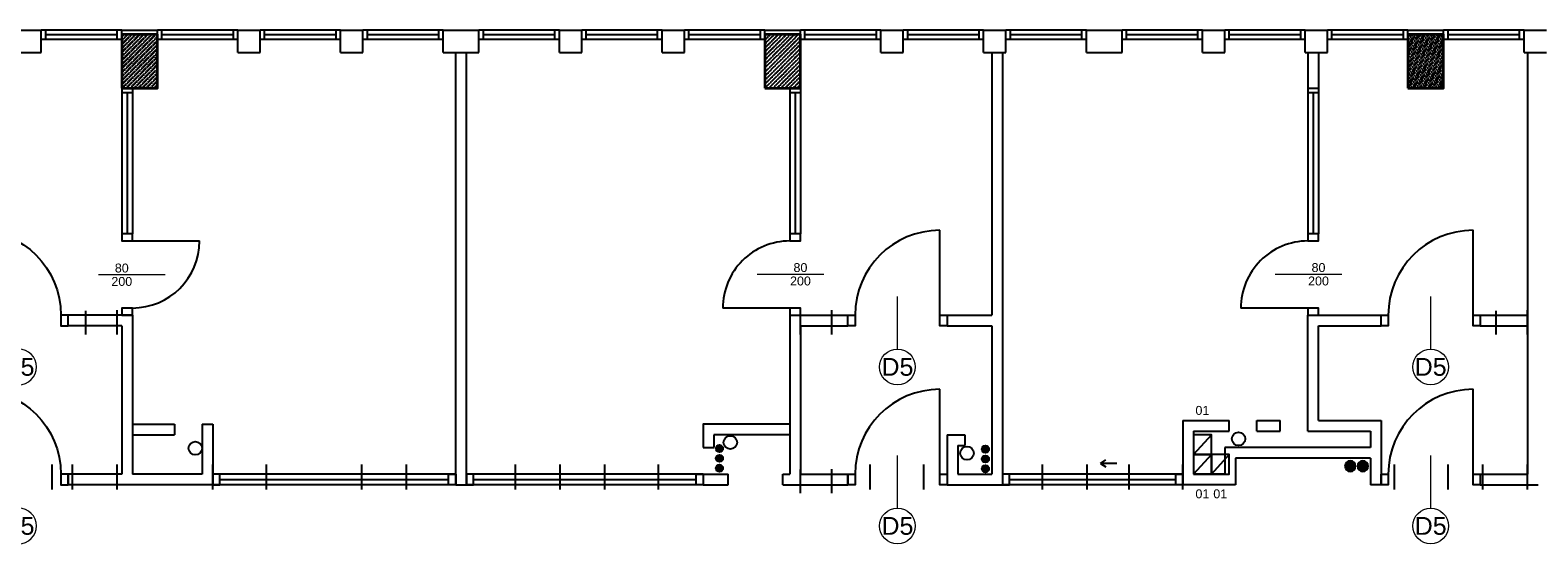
# Model space of a CAD drawing. Header units: millimetres. Extents: x 44889 to 52866, y -11417 to -4315.
# Tile 27 of 74: x 46845 to 47689, y -6271 to -5984. Entities that reach past the tile are written whole.
import ezdxf
from ezdxf.enums import TextEntityAlignment as Align

# ---------------------------------------------------------------- set-up
doc = ezdxf.new("R2010")
doc.units = ezdxf.units.MM
doc.layers.get('0').update_dxf_attribs({"color": 9})
for name, color, linetype, lineweight in [('kreskowanie', 9, 'Continuous', 18), ('opis stolarki', 251, 'Continuous', 18), ('słupy gr0.7', 9, 'Continuous', 35)]:
    doc.layers.add(name, color=color, linetype=linetype, lineweight=lineweight)
for name, color, linetype in [('Podkład', 9, 'Continuous'), ('przepusty', 9, 'Continuous'), ('wentylacja', 7, 'Continuous')]:
    doc.layers.add(name, color=color, linetype=linetype)
doc.styles.add('arial', font='arial.ttf')
doc.styles.get("Standard").update_dxf_attribs({"font": 'arial.ttf', "height": 15})

# ---------------------------------------------------------------- blocks, each defined once
blk = doc.blocks.new('słup 4')
at = {"layer": 'kreskowanie'}
h = blk.add_hatch(dxfattribs=at)
h.set_pattern_fill('ANSI36', color=256, style=0)
h.set_pattern_definition([(45, (-20, -40), (1.6838, 6.17393), [7.9375, -1.5875, 0, -1.5875])])
h.paths.add_polyline_path([(20, 20), (-20, 20), (-20, -40), (20, -40)])
at = {"layer": 'słupy gr0.7'}
blk.add_lwpolyline([(-20, -40), (20, -40), (20, 20), (-20, 20)], close=True, dxfattribs=at)
blk = doc.blocks.new('wentylacja 3')
at = {"layer": 'wentylacja'}
blk.add_line((20, 22), (0, 0), dxfattribs=at)
blk.add_lwpolyline([(0, 0), (20, 0), (20, 22), (0, 22)], close=True, dxfattribs=at)
blk = doc.blocks.new('przepust 3x')
at = {"layer": 'przepusty'}
for points in [[(4, 11, 1), (-4, 11, 1)], [(4, 0, 1), (-4, 0, 1)], [(4, -11, 1), (-4, -11, 1)]]:
    blk.add_hatch(color=256, dxfattribs=at).paths.add_polyline_path(points)
for centre in [(0, 11), (0, 0), (0, -11)]:
    blk.add_circle(centre, 4, dxfattribs=at)
blk = doc.blocks.new('kier. went.')
at = {"layer": 'wentylacja'}
for p, q in [((0, 18), (0, 0)), ((0, 0), (-4, 6)), ((0, 0), (4, 6))]:
    blk.add_line(p, q, dxfattribs=at)
blk = doc.blocks.new('D5')
blk.add_line((103, 12), (103, 107))
for points in [[(0, 12), (8, 12), (8, 0), (0, 0)], [(103, 12), (111, 12), (111, 0), (103, 0)]]:
    blk.add_lwpolyline(points, close=True)
blk.add_arc((103, 12), 95, 90, 180)
at = {"layer": 'opis stolarki'}
blk.add_line((55.5, -26), (55.5, 33), dxfattribs=at)
blk.add_circle((55.5, -46), 20, dxfattribs=at)
blk.add_attdef('D5', text='', height=20, dxfattribs=at).set_placement((55.5, -46), align=Align.MIDDLE)
blk = doc.blocks.new('M$C6751F5240116')
blk.add_line((8, 12), (8, 87))
for points in [[(8, 12), (0, 12), (0, 0), (8, 0)], [(91, 12), (83, 12), (83, 0), (91, 0)]]:
    blk.add_lwpolyline(points, close=True)
blk.add_arc((8, 12), 75, 360, 90)
at = {"layer": 'opis stolarki'}
blk.add_line((45.5, -26), (45.5, 48.7), dxfattribs=at)
at = {"layer": 'opis stolarki', "style": 'arial'}
for p in [(38.3, 0.1), (53.3, 0.1)]:
    blk.add_attdef('D0', text='', height=10, rotation=90, dxfattribs=at).set_placement(p, align=Align.MIDDLE)
blk = doc.blocks.new('c.o.')
at = {"layer": 'przepusty'}
for points in [[(6, 0, 1), (-6, 0, 1)], [(20, 0, 1), (8, 0, 1)]]:
    blk.add_hatch(color=256, dxfattribs=at).paths.add_polyline_path(points)
for centre in [(0, 0), (14, 0)]:
    blk.add_circle(centre, 6, dxfattribs=at)

msp = doc.modelspace()

# ---------------------------------------------------------------- hatches: boundary and pattern name
at = {"layer": 'Podkład'}
h = msp.add_hatch(dxfattribs=at)
h.set_pattern_fill('ANSI36', color=256, scale=0.5, style=0)
h.set_pattern_definition([(45, (46896.0162, -6016.1265), (0.8419, 3.08696), [3.96875, -0.79375, 0, -0.79375])])
h.paths.add_polyline_path([(46916.02, -6016.13), (46916.02, -5986.13), (46896.02, -5986.13), (46896.02, -6016.13)])
h = msp.add_hatch(dxfattribs=at)
h.set_pattern_fill('ANSI36', color=256, scale=0.5, style=0)
h.set_pattern_definition([(45, (47256.0162, -6016.1265), (0.8419, 3.08696), [3.96875, -0.79375, 0, -0.79375])])
h.paths.add_polyline_path([(47276.02, -6016.13), (47276.02, -5986.13), (47256.02, -5986.13), (47256.02, -6016.13)])
h = msp.add_hatch(dxfattribs=at)
h.set_pattern_fill('ANSI36', color=256, scale=0.5, style=0)
h.set_pattern_definition([(45, (47616.0162, -6016.1265), (0.8419, 3.08696), [3.96875, -0.79375, 0, -0.79375])])
h.paths.add_polyline_path([(47636.02, -6016.13), (47636.02, -5986.13), (47616.02, -5986.13), (47616.02, -6016.13)])

# ---------------------------------------------------------------- linework, layer by layer
for p, q in [((46838.52, -5983.63), (46851.02, -5983.63)), ((46851.02, -5996.13), (46851.02, -5983.63)), ((46896.02, -5983.63), (46851.02, -5983.63)), ((46853.52, -5988.63), (46853.52, -5983.63)), ((46893.52, -5988.63), (46893.52, -5983.63)), ((46896.02, -5986.13), (46896.02, -5983.63)), ((46896.02, -5983.63), (46916.02, -5983.63)), ((46916.02, -5986.13), (46916.02, -5983.63)), ((46961.02, -5983.63), (46916.02, -5983.63)), ((46918.52, -5988.63), (46918.52, -5983.63)), ((46958.52, -5988.63), (46958.52, -5983.63)), ((46961.02, -5996.13), (46961.02, -5983.63)), ((46961.02, -5983.63), (46973.52, -5983.63)), ((46973.52, -5996.13), (46973.52, -5983.63)), ((47018.52, -5983.63), (46973.52, -5983.63)), ((46976.02, -5988.63), (46976.02, -5983.63)), ((47016.02, -5988.63), (47016.02, -5983.63)), ((47018.52, -5996.13), (47018.52, -5983.63)), ((47018.52, -5983.63), (47031.02, -5983.63)), ((47031.02, -5996.13), (47031.02, -5983.63)), ((47076.02, -5983.63), (47031.02, -5983.63)), ((47033.52, -5988.63), (47033.52, -5983.63)), ((47073.52, -5988.63), (47073.52, -5983.63)), ((47076.02, -5996.13), (47076.02, -5983.63)), ((47076.02, -5983.63), (47096.02, -5983.63)), ((47096.02, -5996.13), (47096.02, -5983.63)), ((47141.02, -5983.63), (47096.02, -5983.63)), ((47098.52, -5988.63), (47098.52, -5983.63)), ((47138.52, -5988.63), (47138.52, -5983.63)), ((47141.02, -5996.13), (47141.02, -5983.63)), ((47141.02, -5983.63), (47153.52, -5983.63)), ((47153.52, -5996.13), (47153.52, -5983.63)), ((47198.52, -5983.63), (47153.52, -5983.63)), ((47156.02, -5988.63), (47156.02, -5983.63)), ((47196.02, -5988.63), (47196.02, -5983.63)), ((47198.52, -5996.13), (47198.52, -5983.63)), ((47198.52, -5983.63), (47211.02, -5983.63)), ((47211.02, -5996.13), (47211.02, -5983.63)), ((47256.02, -5983.63), (47211.02, -5983.63)), ((47213.52, -5988.63), (47213.52, -5983.63)), ((47253.52, -5988.63), (47253.52, -5983.63)), ((47256.02, -5986.13), (47256.02, -5983.63)), ((47256.02, -5983.63), (47276.02, -5983.63)), ((47276.02, -5986.13), (47276.02, -5983.63)), ((47321.02, -5983.63), (47276.02, -5983.63)), ((47278.52, -5988.63), (47278.52, -5983.63)), ((47318.52, -5988.63), (47318.52, -5983.63)), ((47321.02, -5996.13), (47321.02, -5983.63)), ((47321.02, -5983.63), (47333.52, -5983.63)), ((47333.52, -5996.13), (47333.52, -5983.63)), ((47378.52, -5983.63), (47333.52, -5983.63)), ((47336.02, -5988.63), (47336.02, -5983.63)), ((47376.02, -5988.63), (47376.02, -5983.63)), ((47378.52, -5996.13), (47378.52, -5983.63)), ((47378.52, -5983.63), (47391.02, -5983.63)), ((47391.02, -5996.13), (47391.02, -5983.63)), ((47436.02, -5983.63), (47391.02, -5983.63)), ((47393.52, -5988.63), (47393.52, -5983.63)), ((47433.52, -5988.63), (47433.52, -5983.63)), ((47436.02, -5996.13), (47436.02, -5983.63)), ((47436.02, -5983.63), (47456.02, -5983.63)), ((47456.02, -5996.13), (47456.02, -5983.63)), ((47501.02, -5983.63), (47456.02, -5983.63)), ((47458.52, -5988.63), (47458.52, -5983.63)), ((47498.52, -5988.63), (47498.52, -5983.63)), ((47501.02, -5996.13), (47501.02, -5983.63)), ((47501.02, -5983.63), (47513.52, -5983.63)), ((47513.52, -5996.13), (47513.52, -5983.63)), ((47558.52, -5983.63), (47513.52, -5983.63)), ((47516.02, -5988.63), (47516.02, -5983.63)), ((47556.02, -5988.63), (47556.02, -5983.63)), ((47558.52, -5996.13), (47558.52, -5983.63)), ((47558.52, -5983.63), (47571.02, -5983.63)), ((47571.02, -5996.13), (47571.02, -5983.63)), ((47616.02, -5983.63), (47571.02, -5983.63)), ((47573.52, -5988.63), (47573.52, -5983.63)), ((47613.52, -5988.63), (47613.52, -5983.63)), ((47616.02, -5986.13), (47616.02, -5983.63)), ((47616.02, -5983.63), (47636.02, -5983.63)), ((47636.02, -5986.13), (47636.02, -5983.63)), ((47681.02, -5983.63), (47636.02, -5983.63)), ((47638.52, -5988.63), (47638.52, -5983.63)), ((47678.52, -5988.63), (47678.52, -5983.63)), ((47681.02, -5996.13), (47681.02, -5983.63)), ((47681.02, -5983.63), (47693.52, -5983.63)), ((46851.02, -5988.63), (46896.02, -5988.63)), ((46853.52, -5986.13), (46893.52, -5986.13)), ((46916.02, -5988.63), (46961.02, -5988.63)), ((46918.52, -5986.13), (46958.52, -5986.13)), ((46973.52, -5988.63), (47018.52, -5988.63)), ((46976.02, -5986.13), (47016.02, -5986.13)), ((47031.02, -5988.63), (47076.02, -5988.63)), ((47033.52, -5986.13), (47073.52, -5986.13)), ((47096.02, -5988.63), (47141.02, -5988.63)), ((47098.52, -5986.13), (47138.52, -5986.13)), ((47153.52, -5988.63), (47198.52, -5988.63)), ((47156.02, -5986.13), (47196.02, -5986.13)), ((47211.02, -5988.63), (47256.02, -5988.63)), ((47213.52, -5986.13), (47253.52, -5986.13)), ((47276.02, -5988.63), (47321.02, -5988.63)), ((47278.52, -5986.13), (47318.52, -5986.13)), ((47333.52, -5988.63), (47378.52, -5988.63)), ((47336.02, -5986.13), (47376.02, -5986.13)), ((47391.02, -5988.63), (47436.02, -5988.63)), ((47393.52, -5986.13), (47433.52, -5986.13)), ((47456.02, -5988.63), (47501.02, -5988.63)), ((47458.52, -5986.13), (47498.52, -5986.13)), ((47513.52, -5988.63), (47558.52, -5988.63)), ((47516.02, -5986.13), (47556.02, -5986.13)), ((47571.02, -5988.63), (47616.02, -5988.63)), ((47573.52, -5986.13), (47613.52, -5986.13)), ((47636.02, -5988.63), (47681.02, -5988.63)), ((47638.52, -5986.13), (47678.52, -5986.13)), ((46838.52, -5996.13), (46851.02, -5996.13)), ((46961.02, -5996.13), (46973.52, -5996.13)), ((47018.52, -5996.13), (47031.02, -5996.13)), ((47076.02, -5996.13), (47096.02, -5996.13)), ((47083.02, -6238.13), (47083.02, -5996.13)), ((47089.02, -6238.13), (47089.02, -5996.13)), ((47141.02, -5996.13), (47153.52, -5996.13)), ((47198.52, -5996.13), (47211.02, -5996.13)), ((47321.02, -5996.13), (47333.52, -5996.13)), ((47378.52, -5996.13), (47391.02, -5996.13)), ((47383.02, -5996.13), (47383.02, -6143.13)), ((47389.02, -5996.13), (47389.02, -6238.13)), ((47436.02, -5996.13), (47456.02, -5996.13)), ((47501.02, -5996.13), (47513.52, -5996.13)), ((47558.52, -5996.13), (47571.02, -5996.13)), ((47560.02, -5996.13), (47560.02, -6016.13)), ((47566.02, -5996.13), (47566.02, -6016.13)), ((47681.02, -5996.13), (47693.52, -5996.13)), ((47683.02, -5996.13), (47683.02, -6232.13)), ((46896.02, -6016.13), (46896.02, -6097.63)), ((46902.02, -6016.13), (46902.02, -6097.63)), ((47270.02, -6016.13), (47270.02, -6097.63)), ((47276.02, -6016.13), (47276.02, -6097.63)), ((47560.02, -6016.13), (47566.02, -6016.13)), ((47560.02, -6016.13), (47560.02, -6097.63)), ((47566.02, -6016.13), (47566.02, -6097.63)), ((46902.02, -6018.63), (46896.02, -6018.63)), ((46899.02, -6018.63), (46899.02, -6097.63)), ((47276.02, -6018.63), (47270.02, -6018.63)), ((47273.02, -6018.63), (47273.02, -6097.63)), ((47566.02, -6018.63), (47560.02, -6018.63)), ((47563.02, -6018.63), (47563.02, -6097.63)), ((46902.02, -6143.13), (46866.02, -6143.13)), ((46866.02, -6149.13), (46866.02, -6143.13)), ((46876.02, -6153.91), (46876.02, -6140.71)), ((46893.52, -6153.91), (46893.52, -6140.43)), ((46902.02, -6143.13), (46902.02, -6232.13)), ((47270.02, -6143.13), (47302.52, -6143.13)), ((47270.02, -6143.13), (47270.02, -6232.13)), ((47276.02, -6153.91), (47276.02, -6140.71)), ((47293.52, -6153.91), (47293.52, -6140.43)), ((47302.52, -6149.13), (47302.52, -6143.13)), ((47358.02, -6143.13), (47358.02, -6149.13)), ((47358.02, -6143.13), (47383.02, -6143.13)), ((47560.02, -6208.13), (47560.02, -6143.13)), ((47560.02, -6143.13), (47601.02, -6143.13)), ((47601.02, -6149.13), (47601.02, -6143.13)), ((47656.52, -6143.13), (47656.52, -6149.13)), ((47656.52, -6143.13), (47683.02, -6143.13)), ((47665.52, -6153.91), (47665.52, -6140.71)), ((47683.02, -6153.91), (47683.02, -6140.43)), ((46896.02, -6149.13), (46866.02, -6149.13)), ((46896.02, -6149.13), (46896.02, -6232.13)), ((47276.02, -6149.13), (47302.52, -6149.13)), ((47276.02, -6149.13), (47276.02, -6232.13)), ((47358.02, -6149.13), (47383.02, -6149.13)), ((47383.02, -6149.13), (47383.02, -6232.13)), ((47566.02, -6202.13), (47566.02, -6149.13)), ((47566.02, -6149.13), (47601.02, -6149.13)), ((47656.52, -6149.13), (47683.02, -6149.13)), ((47490.02, -6202.13), (47490.02, -6238.13)), ((47490.02, -6202.13), (47516.02, -6202.13)), ((47516.02, -6208.13), (47516.02, -6202.13)), ((47531.52, -6208.13), (47531.52, -6202.13)), ((47531.52, -6202.13), (47544.52, -6202.13)), ((47544.52, -6208.13), (47544.52, -6202.13)), ((47566.02, -6202.13), (47601.02, -6202.13)), ((47601.02, -6202.13), (47601.02, -6238.13)), ((46902.02, -6204.13), (46925.52, -6204.13)), ((46902.02, -6210.13), (46925.52, -6210.13)), ((46925.52, -6204.13), (46925.52, -6210.13)), ((46941.02, -6204.13), (46941.02, -6232.13)), ((46941.02, -6204.13), (46947.02, -6204.13)), ((46947.02, -6204.13), (46947.02, -6238.13)), ((47270.02, -6210.13), (47227.52, -6210.13)), ((47227.52, -6210.13), (47227.52, -6217.13)), ((47358.02, -6210.13), (47358.02, -6238.13)), ((47358.02, -6210.13), (47368.02, -6210.13)), ((47368.02, -6210.13), (47368.02, -6216.13)), ((47496.02, -6208.13), (47496.02, -6232.13)), ((47496.02, -6208.13), (47516.02, -6208.13)), ((47531.52, -6208.13), (47544.52, -6208.13)), ((47560.02, -6208.13), (47595.02, -6208.13)), ((47595.02, -6208.13), (47595.02, -6217.13)), ((47221.52, -6217.13), (47227.52, -6217.13)), ((47364.02, -6216.13), (47364.02, -6232.13)), ((47364.02, -6216.13), (47368.02, -6216.13)), ((47513.52, -6217.13), (47513.52, -6232.13)), ((47595.02, -6217.13), (47513.52, -6217.13)), ((46857.02, -6240.77), (46857.02, -6226.76)), ((46868.52, -6240.77), (46868.52, -6226.76)), ((46893.52, -6240.77), (46893.52, -6226.76)), ((46947.02, -6240.77), (46947.02, -6226.76)), ((46977.02, -6240.77), (46977.02, -6226.76)), ((47030.52, -6240.77), (47030.52, -6226.76)), ((47055.52, -6240.77), (47055.52, -6226.76)), ((47116.52, -6240.77), (47116.52, -6226.76)), ((47141.52, -6240.77), (47141.52, -6226.76)), ((47166.52, -6240.77), (47166.52, -6226.76)), ((47196.52, -6240.77), (47196.52, -6226.76)), ((47315.02, -6240.77), (47315.02, -6226.76)), ((47345.02, -6240.77), (47345.02, -6226.76)), ((47411.52, -6240.77), (47411.52, -6226.76)), ((47436.52, -6240.77), (47436.52, -6226.76)), ((47460.02, -6240.77), (47460.02, -6226.76)), ((47490.02, -6240.77), (47490.02, -6226.76)), ((47595.02, -6223.13), (47519.52, -6223.13)), ((47519.52, -6223.13), (47519.52, -6238.13)), ((47595.02, -6223.13), (47595.02, -6238.13)), ((47608.52, -6240.77), (47608.52, -6226.76)), ((47638.52, -6240.77), (47638.52, -6226.76)), ((47658.02, -6240.77), (47658.02, -6226.76)), ((47683.02, -6240.77), (47683.02, -6226.76)), ((46866.02, -6232.13), (46866.02, -6238.13)), ((46896.02, -6232.13), (46866.02, -6232.13)), ((46941.02, -6232.13), (46902.02, -6232.13)), ((47083.02, -6232.13), (46947.02, -6232.13)), ((46951.02, -6235.13), (47079.02, -6235.13)), ((47221.52, -6232.13), (47089.02, -6232.13)), ((47093.02, -6235.13), (47217.52, -6235.13)), ((47221.52, -6232.13), (47235.52, -6232.13)), ((47235.52, -6238.13), (47235.52, -6232.13)), ((47266.02, -6232.13), (47270.02, -6232.13)), ((47266.02, -6238.13), (47266.02, -6232.13)), ((47276.02, -6242.78), (47276.02, -6229.59)), ((47276.02, -6232.13), (47302.52, -6232.13)), ((47293.52, -6242.78), (47293.52, -6229.31)), ((47302.52, -6232.13), (47302.52, -6238.13)), ((47364.02, -6232.13), (47383.02, -6232.13)), ((47490.02, -6232.13), (47389.02, -6232.13)), ((47393.02, -6235.13), (47486.02, -6235.13)), ((47513.52, -6232.13), (47496.02, -6232.13)), ((47656.52, -6232.13), (47656.52, -6238.13)), ((47656.52, -6232.13), (47683.02, -6232.13)), ((46947.02, -6238.13), (46866.02, -6238.13)), ((47083.02, -6238.13), (46947.02, -6238.13)), ((47083.02, -6238.13), (47089.02, -6238.13)), ((47221.52, -6238.13), (47089.02, -6238.13)), ((47266.02, -6238.13), (47302.52, -6238.13)), ((47358.02, -6238.13), (47389.02, -6238.13)), ((47490.02, -6238.13), (47389.02, -6238.13)), ((47519.52, -6238.13), (47490.02, -6238.13)), ((47601.02, -6238.13), (47595.02, -6238.13)), ((47656.52, -6238.13), (47689.02, -6238.13))]:
    msp.add_line(p, q, dxfattribs=at)
for points in [[(46896.02, -6016.13), (46916.02, -6016.13), (46916.02, -5986.13), (46896.02, -5986.13)], [(47256.02, -6016.13), (47276.02, -6016.13), (47276.02, -5986.13), (47256.02, -5986.13)], [(47616.02, -6016.13), (47636.02, -6016.13), (47636.02, -5986.13), (47616.02, -5986.13)], [(46951.02, -6232.13), (46947.02, -6232.13), (46947.02, -6238.13), (46951.02, -6238.13)], [(47079.02, -6232.13), (47083.02, -6232.13), (47083.02, -6238.13), (47079.02, -6238.13)], [(47093.02, -6232.13), (47089.02, -6232.13), (47089.02, -6238.13), (47093.02, -6238.13)], [(47217.52, -6232.13), (47221.52, -6232.13), (47221.52, -6238.13), (47217.52, -6238.13)], [(47393.02, -6232.13), (47389.02, -6232.13), (47389.02, -6238.13), (47393.02, -6238.13)], [(47486.02, -6232.13), (47490.02, -6232.13), (47490.02, -6238.13), (47486.02, -6238.13)]]:
    msp.add_lwpolyline(points, close=True, dxfattribs=at)
for points in [[(47270.02, -6204.13), (47221.52, -6204.13), (47221.52, -6217.13)], [(47221.52, -6232.13), (47221.52, -6238.13), (47235.52, -6238.13)]]:
    msp.add_lwpolyline(points, dxfattribs=at)
for centre in [(47236.72, -6214.38), (47521.22, -6212.38), (46937.23, -6217.63), (47369.22, -6220.38)]:
    msp.add_circle(centre, 3.75, dxfattribs=at)

# ---------------------------------------------------------------- block references
at = {"layer": 'Podkład', "yscale": 0.5, "zscale": 0.5}
for name, p, xscale in [('słup 4', (46906.02, -5996.13), 0.5), ('słup 4', (47266.02, -5996.13), 0.5), ('słup 4', (47626.02, -5996.13), 0.5), ('wentylacja 3', (47496.02, -6221.13), 0.5), ('przepust 3x', (47230.61, -6223.29), 0.5), ('przepust 3x', (47379.5, -6223.63), 0.5), ('wentylacja 3', (47496.02, -6232.13), 0.5), ('wentylacja 3', (47506.02, -6232.13), 0.5), ('c.o.', (47590.77, -6227.63), -0.5)]:
    msp.add_blockref(name, p, dxfattribs=dict(at, xscale=xscale))
at = {"layer": 'Podkład'}
ref = msp.add_blockref('D5', (46866.02, -6149.13), dxfattribs=dict(at, xscale=-0.5, yscale=0.5, zscale=0.5))
ref.add_attrib('D5', 'D5', dxfattribs={"layer": 'opis stolarki', "height": 10, "style": 'arial'}).set_placement((46838.27, -6172.13), align=Align.MIDDLE)
ref = msp.add_blockref('M$C6751F5240116', (46896.02, -6097.63), dxfattribs=dict(at, xscale=0.5, yscale=0.5, zscale=0.5, rotation=270))
ref.add_attrib('D0', '80', dxfattribs={"layer": 'opis stolarki', "height": 5, "style": 'arial'}).set_placement((46896.06, -6116.76), align=Align.MIDDLE)
ref.add_attrib('D0', '200', dxfattribs={"layer": 'opis stolarki', "height": 5, "style": 'arial'}).set_placement((46896.06, -6124.26), align=Align.MIDDLE)
ref = msp.add_blockref('M$C6751F5240116', (47276.02, -6143.13), dxfattribs=dict(at, xscale=0.5, yscale=0.5, zscale=0.5, rotation=90))
ref.add_attrib('D0', '200', dxfattribs={"layer": 'opis stolarki', "height": 5, "style": 'arial'}).set_placement((47275.97, -6124), align=Align.MIDDLE)
ref.add_attrib('D0', '80', dxfattribs={"layer": 'opis stolarki', "height": 5, "style": 'arial'}).set_placement((47275.97, -6116.5), align=Align.MIDDLE)
ref = msp.add_blockref('D5', (47302.52, -6149.13), dxfattribs=dict(at, xscale=0.5, yscale=0.5, zscale=0.5))
ref.add_attrib('D5', 'D5', dxfattribs={"layer": 'opis stolarki', "height": 10, "style": 'arial'}).set_placement((47330.27, -6172.13), align=Align.MIDDLE)
ref = msp.add_blockref('M$C6751F5240116', (47566.02, -6143.13), dxfattribs=dict(at, xscale=0.5, yscale=0.5, zscale=0.5, rotation=90))
ref.add_attrib('D0', '200', dxfattribs={"layer": 'opis stolarki', "height": 5, "style": 'arial'}).set_placement((47565.97, -6124), align=Align.MIDDLE)
ref.add_attrib('D0', '80', dxfattribs={"layer": 'opis stolarki', "height": 5, "style": 'arial'}).set_placement((47565.97, -6116.5), align=Align.MIDDLE)
ref = msp.add_blockref('D5', (47601.02, -6149.13), dxfattribs=dict(at, xscale=0.5, yscale=0.5, zscale=0.5))
ref.add_attrib('D5', 'D5', dxfattribs={"layer": 'opis stolarki', "height": 10, "style": 'arial'}).set_placement((47628.77, -6172.13), align=Align.MIDDLE)
ref = msp.add_blockref('D5', (46866.02, -6238.13), dxfattribs=dict(at, xscale=-0.5, yscale=0.5, zscale=0.5))
ref.add_attrib('D5', 'D5', dxfattribs={"layer": 'opis stolarki', "height": 10, "style": 'arial'}).set_placement((46838.27, -6261.13), align=Align.MIDDLE)
ref = msp.add_blockref('D5', (47302.52, -6238.13), dxfattribs=dict(at, xscale=0.5, yscale=0.5, zscale=0.5))
ref.add_attrib('D5', 'D5', dxfattribs={"layer": 'opis stolarki', "height": 10, "style": 'arial'}).set_placement((47330.27, -6261.13), align=Align.MIDDLE)
ref = msp.add_blockref('D5', (47601.02, -6238.13), dxfattribs=dict(at, xscale=0.5, yscale=0.5, zscale=0.5))
ref.add_attrib('D5', 'D5', dxfattribs={"layer": 'opis stolarki', "height": 10, "style": 'arial'}).set_placement((47628.77, -6261.13), align=Align.MIDDLE)
at = {"layer": 'Podkład', "xscale": 0.5, "yscale": 0.5, "zscale": 0.5, "rotation": 270}
msp.add_blockref('kier. went.', (47444.02, -6226.11), dxfattribs=at)

# ---------------------------------------------------------------- texts
at = {"layer": 'Podkład', "char_height": 5, "width": 4, "attachment_point": 1}
for insert in [(47497.09, -6193.94), (47497.09, -6240.63), (47507.09, -6240.63)]:
    msp.add_mtext('{\\fArial|b0|i0|c238|p34;01}', dxfattribs=dict(at, insert=insert))

doc.saveas('drawing.dxf')
